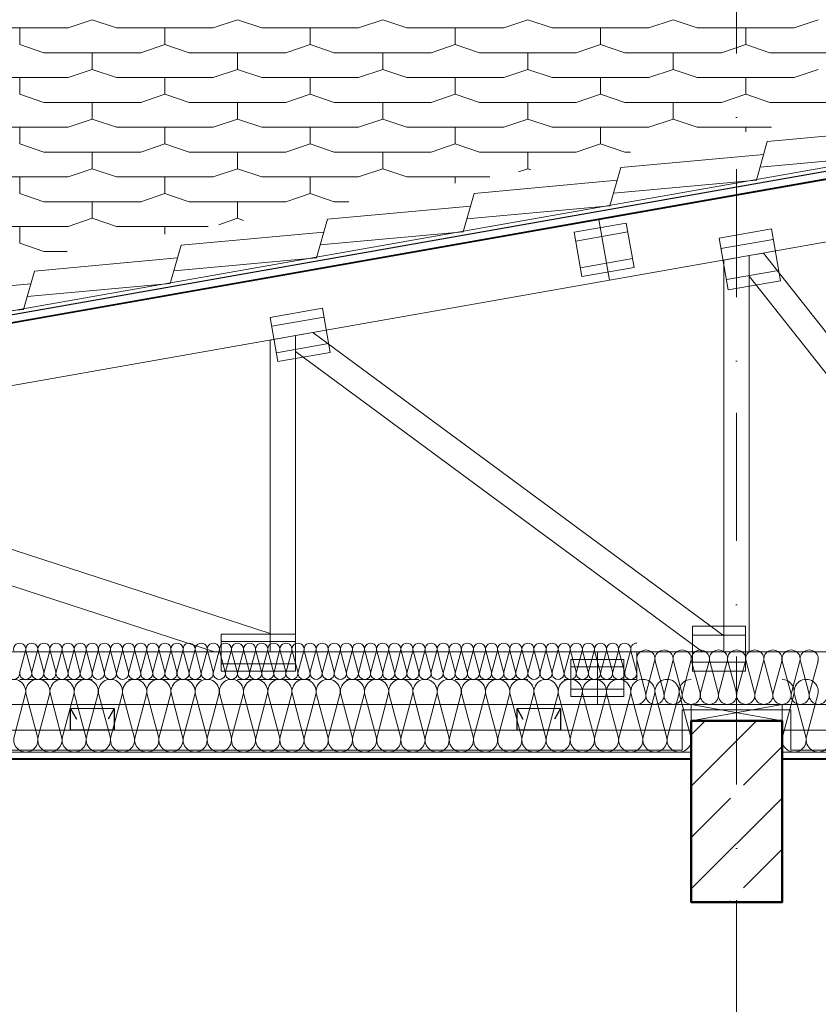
# Model space of a CAD drawing. Header units: centimetres. Extents: x -43488 to -10641, y 2063 to 22960.
# Tile 49 of 72: x -37047 to -36827, y 8616 to 8887. Entities that reach past the tile are written whole.
import ezdxf

# ---------------------------------------------------------------- set-up
doc = ezdxf.new("R2010")
doc.units = ezdxf.units.CM
doc.header["$MEASUREMENT"] = 0
doc.linetypes.add('Kreski i kropki', pattern=[67.027776, 35.277777, -17.638888, 0, -14.111111])
doc.linetypes.add('Przerywana drobna', pattern=[30, 20, -10])
for name, color, linetype, lineweight, true_color in [('!kratownica_Nr_pióra__6', 7, 'Continuous', 18, 0x3fa3ff), ('!osie_Nr_pióra__6', 7, 'Continuous', 18, 0x3fa3ff), ('@Dachy_Nr_pióra__8', 7, 'Continuous', 13, 0x42bda7), ('Dachy_Nr_pióra__6', 7, 'Continuous', 18, 0x3fa3ff), ('Meble i wyposażenie_Nr_pióra__94', 7, 'Continuous', 18, 0x9f9f9f), ('Słupy_Nr_pióra__7', 7, 'Continuous', 15, 0x9f9fff), ('Ściany zewnętrzne_Nr_pióra__2', 7, 'Continuous', 40, 0x61c100), ('Ściany zewnętrzne_Nr_pióra__4', 7, 'Continuous', 25, 0x31fd59), ('Ściany zewnętrzne_Nr_pióra__5', 7, 'Continuous', 20, 0xfc3c2c), ('Ściany zewnętrzne_Nr_pióra__6', 7, 'Continuous', 18, 0x3fa3ff)]:
    doc.layers.add(name, color=color, linetype=linetype, lineweight=lineweight, true_color=true_color)
doc.layers.add('Słupy_Nr_pióra__1', color=8, linetype='Continuous', lineweight=50)
doc.layers.add('Ściany zewnętrzne_Nr_pióra__10', color=1, linetype='Continuous', lineweight=0)
doc.linetypes.add('izolacja 1_50', pattern='A,0,[1,Janisz._Ochraniew_DACH i KLIMA_V21.Shx,S=0.31746,R=0,X=0,Y=0],-40,0', length=40)

msp = doc.modelspace()

# ---------------------------------------------------------------- hatches: boundary and pattern name
at = {"layer": 'Słupy_Nr_pióra__7', "linetype": 'Continuous', "lineweight": 15, "true_color": 0x9f9fff}
h = msp.add_hatch(dxfattribs=at)
h.set_pattern_fill('A_beton_zbrojony', color=161, style=0, pattern_type=2)
h.set_pattern_definition([(45, (0, 0), (-14.142136, 14.142136), []), (45, (-7.071, 7.071), (-14.142136, 14.142136), [15, -5])])
h.paths.add_polyline_path([(-36861.71, 8693.98), (-36836.71, 8693.98), (-36836.71, 8643.98), (-36861.71, 8643.98)])

# ---------------------------------------------------------------- linework, layer by layer
at = {"layer": '!kratownica_Nr_pióra__6', "color": 161, "linetype": 'Continuous', "lineweight": 18, "true_color": 0x3fa3ff}
for p, q in [((-36879.6, 8831.06), (-36893.98, 8828.52)), ((-36893.98, 8828.52), (-36891.82, 8816.31)), ((-36879.17, 8828.61), (-36893.55, 8826.08)), ((-36877.45, 8818.85), (-36879.6, 8831.06)), ((-36839.64, 8829.44), (-36854.02, 8826.9)), ((-36837.13, 8815.16), (-36839.64, 8829.44)), ((-36854.02, 8826.9), (-36851.5, 8812.63)), ((-36839.14, 8826.58), (-36853.52, 8824.05)), ((-36892.25, 8818.75), (-36877.88, 8821.29)), ((-36891.82, 8816.31), (-36877.45, 8818.85)), ((-36852.01, 8815.48), (-36837.63, 8818.02)), ((-36851.5, 8812.63), (-36837.13, 8815.16)), ((-36963.33, 8807.63), (-36977.71, 8805.09)), ((-36961.18, 8795.42), (-36963.33, 8807.63)), ((-36977.71, 8805.09), (-36975.56, 8792.89)), ((-36962.9, 8805.19), (-36977.28, 8802.65)), ((-36975.99, 8795.33), (-36961.61, 8797.86)), ((-36975.56, 8792.89), (-36961.18, 8795.42)), ((-36846.77, 8720.05), (-36861.37, 8720.05)), ((-36861.37, 8720.05), (-36861.37, 8707.65)), ((-36846.77, 8707.65), (-36846.77, 8720.05)), ((-36970.71, 8717.85), (-36991.21, 8717.85)), ((-36991.21, 8717.85), (-36991.21, 8707.65)), ((-36970.71, 8707.65), (-36970.71, 8717.85)), ((-36846.77, 8717.57), (-36861.37, 8717.57)), ((-36970.71, 8715.81), (-36991.21, 8715.81)), ((-36991.21, 8709.69), (-36970.71, 8709.69)), ((-36880.25, 8710.83), (-36894.85, 8710.83)), ((-36894.85, 8710.83), (-36894.85, 8700.63)), ((-36880.25, 8700.63), (-36880.25, 8710.83)), ((-36861.37, 8710.13), (-36846.77, 8710.13)), ((-36991.21, 8707.65), (-36970.71, 8707.65)), ((-36880.25, 8708.79), (-36894.85, 8708.79)), ((-36861.37, 8707.65), (-36846.77, 8707.65)), ((-36894.85, 8702.67), (-36880.25, 8702.67)), ((-36894.85, 8700.63), (-36880.25, 8700.63)), ((-36861.71, 8689.48), (-36861.71, 8698.48)), ((-36861.71, 8698.48), (-36836.71, 8698.48)), ((-36836.71, 8693.98), (-36861.71, 8698.48)), ((-36861.71, 8693.98), (-36836.71, 8698.48)), ((-36836.71, 8698.48), (-36836.71, 8689.48)), ((-36861.71, 8693.98), (-36836.71, 8693.98))]:
    msp.add_line(p, q, dxfattribs=at)
for points in [[(-36887.19, 8832.06), (-36885.71, 8823.69), (-36884.24, 8815.31), (-36669.21, 8853.23), (-36669.21, 8861.86), (-36669.21, 8870.49)], [(-37562.53, 8712.98), (-37513.58, 8712.98), (-37464.63, 8712.98), (-36884.24, 8815.31), (-36885.71, 8823.69), (-36887.19, 8832.06)], [(-36845.71, 8822.11), (-36849.21, 8821.49), (-36852.71, 8820.87), (-36852.71, 8712.98), (-36849.21, 8712.98), (-36845.71, 8712.98)], [(-36841.79, 8822.8), (-36845.71, 8822.11), (-36845.71, 8816.46), (-36763.89, 8712.98), (-36759.43, 8712.98), (-36757.48, 8716.16)], [(-36970.71, 8800.07), (-36974.21, 8799.45), (-36977.71, 8798.83), (-36977.71, 8712.98), (-36974.21, 8712.98), (-36970.71, 8712.98)], [(-36965.95, 8800.91), (-36970.71, 8800.07), (-36970.71, 8795.72), (-36858.6, 8712.98), (-36852.71, 8712.98), (-36852.71, 8717.33)], [(-37138.85, 8770.42), (-37148.81, 8768.66), (-37148.81, 8763.67), (-36993.06, 8712.98), (-36977.71, 8712.98), (-36977.71, 8717.98)], [(-36887.55, 8698.48), (-36887.55, 8705.73), (-36887.55, 8712.98), (-37562.53, 8712.98), (-37576.71, 8710.48), (-37576.71, 8698.48)], [(-35761.71, 8698.48), (-35761.71, 8710.48), (-35775.89, 8712.98), (-36887.55, 8712.98), (-36887.55, 8705.73), (-36887.55, 8698.48)]]:
    msp.add_lwpolyline(points, close=True, dxfattribs=at)
at = {"layer": '!osie_Nr_pióra__6', "color": 161, "linetype": 'Kreski i kropki', "lineweight": 18, "true_color": 0x3fa3ff}
msp.add_line((-36849.21, 9047.3), (-36849.21, 8191.44), dxfattribs=at)
at = {"layer": '@Dachy_Nr_pióra__8', "color": 135, "linetype": 'Continuous', "lineweight": 13, "true_color": 0x42bda7}
msp.add_line((-36787.94, 8849.73), (-37577.23, 8710.39), dxfattribs=at)
at = {"layer": 'Dachy_Nr_pióra__6', "color": 161, "linetype": 'Continuous', "lineweight": 18, "true_color": 0x3fa3ff}
for p, q in [((-37033.38, 8884.81), (-37026.71, 8887.09)), ((-37026.71, 8887.09), (-37020.04, 8884.81)), ((-36993.38, 8884.81), (-36986.71, 8887.09)), ((-36986.71, 8887.09), (-36980.04, 8884.81)), ((-36953.38, 8884.81), (-36946.71, 8887.09)), ((-36946.71, 8887.09), (-36940.04, 8884.81)), ((-36913.38, 8884.81), (-36906.71, 8887.09)), ((-36906.71, 8887.09), (-36900.04, 8884.81)), ((-36873.38, 8884.81), (-36866.71, 8887.09)), ((-36866.71, 8887.09), (-36860.04, 8884.81)), ((-36833.38, 8884.81), (-36826.71, 8887.09)), ((-37060.04, 8884.81), (-37033.38, 8884.81)), ((-37046.71, 8880.25), (-37046.71, 8884.81)), ((-37020.04, 8884.81), (-36993.38, 8884.81)), ((-37006.71, 8880.25), (-37006.71, 8884.81)), ((-36980.04, 8884.81), (-36953.38, 8884.81)), ((-36966.71, 8880.25), (-36966.71, 8884.81)), ((-36940.04, 8884.81), (-36913.38, 8884.81)), ((-36926.71, 8880.25), (-36926.71, 8884.81)), ((-36900.04, 8884.81), (-36873.38, 8884.81)), ((-36886.71, 8880.25), (-36886.71, 8884.81)), ((-36860.04, 8884.81), (-36833.38, 8884.81)), ((-36846.71, 8880.25), (-36846.71, 8884.81)), ((-37046.71, 8880.25), (-37040.04, 8877.97)), ((-37013.38, 8877.97), (-37006.71, 8880.25)), ((-37006.71, 8880.25), (-37000.04, 8877.97)), ((-36973.38, 8877.97), (-36966.71, 8880.25)), ((-36966.71, 8880.25), (-36960.04, 8877.97)), ((-36933.38, 8877.97), (-36926.71, 8880.25)), ((-36926.71, 8880.25), (-36920.04, 8877.97)), ((-36893.38, 8877.97), (-36886.71, 8880.25)), ((-36886.71, 8880.25), (-36880.04, 8877.97)), ((-36853.38, 8877.97), (-36846.71, 8880.25)), ((-36846.71, 8880.25), (-36840.04, 8877.97)), ((-37040.04, 8877.97), (-37013.38, 8877.97)), ((-37026.71, 8873.41), (-37026.71, 8877.97)), ((-37000.04, 8877.97), (-36973.38, 8877.97)), ((-36986.71, 8873.41), (-36986.71, 8877.97)), ((-36960.04, 8877.97), (-36933.38, 8877.97)), ((-36946.71, 8873.41), (-36946.71, 8877.97)), ((-36920.04, 8877.97), (-36893.38, 8877.97)), ((-36906.71, 8873.41), (-36906.71, 8877.97)), ((-36880.04, 8877.97), (-36853.38, 8877.97)), ((-36866.71, 8873.41), (-36866.71, 8877.97)), ((-36840.04, 8877.97), (-36813.38, 8877.97)), ((-37033.38, 8871.13), (-37026.71, 8873.41)), ((-37026.71, 8873.41), (-37020.04, 8871.13)), ((-36993.38, 8871.13), (-36986.71, 8873.41)), ((-36986.71, 8873.41), (-36980.04, 8871.13)), ((-36953.38, 8871.13), (-36946.71, 8873.41)), ((-36946.71, 8873.41), (-36940.04, 8871.13)), ((-36913.38, 8871.13), (-36906.71, 8873.41)), ((-36906.71, 8873.41), (-36900.04, 8871.13)), ((-36873.38, 8871.13), (-36866.71, 8873.41)), ((-36866.71, 8873.41), (-36860.04, 8871.13)), ((-36833.38, 8871.13), (-36826.71, 8873.41)), ((-37060.04, 8871.13), (-37033.38, 8871.13)), ((-37046.71, 8866.57), (-37046.71, 8871.13)), ((-37020.04, 8871.13), (-36993.38, 8871.13)), ((-37006.71, 8866.57), (-37006.71, 8871.13)), ((-36980.04, 8871.13), (-36953.38, 8871.13)), ((-36966.71, 8866.57), (-36966.71, 8871.13)), ((-36940.04, 8871.13), (-36913.38, 8871.13)), ((-36926.71, 8866.57), (-36926.71, 8871.13)), ((-36900.04, 8871.13), (-36873.38, 8871.13)), ((-36886.71, 8866.57), (-36886.71, 8871.13)), ((-36860.04, 8871.13), (-36833.38, 8871.13)), ((-36846.71, 8866.57), (-36846.71, 8871.13)), ((-37046.71, 8866.57), (-37040.04, 8864.29)), ((-37013.38, 8864.29), (-37006.71, 8866.57)), ((-37006.71, 8866.57), (-37000.04, 8864.29)), ((-36973.38, 8864.29), (-36966.71, 8866.57)), ((-36966.71, 8866.57), (-36960.04, 8864.29)), ((-36933.38, 8864.29), (-36926.71, 8866.57)), ((-36926.71, 8866.57), (-36920.04, 8864.29)), ((-36893.38, 8864.29), (-36886.71, 8866.57)), ((-36886.71, 8866.57), (-36880.04, 8864.29)), ((-36853.38, 8864.29), (-36846.71, 8866.57)), ((-36846.71, 8866.57), (-36840.04, 8864.29)), ((-37040.04, 8864.29), (-37013.38, 8864.29)), ((-37026.71, 8859.73), (-37026.71, 8864.29)), ((-37000.04, 8864.29), (-36973.38, 8864.29)), ((-36986.71, 8859.73), (-36986.71, 8864.29)), ((-36960.04, 8864.29), (-36933.38, 8864.29)), ((-36946.71, 8859.73), (-36946.71, 8864.29)), ((-36920.04, 8864.29), (-36893.38, 8864.29)), ((-36906.71, 8859.73), (-36906.71, 8864.29)), ((-36880.04, 8864.29), (-36853.38, 8864.29)), ((-36866.71, 8859.73), (-36866.71, 8864.29)), ((-36840.04, 8864.29), (-36813.38, 8864.29)), ((-37033.38, 8857.45), (-37026.71, 8859.73)), ((-37026.71, 8859.73), (-37020.04, 8857.45)), ((-36993.38, 8857.45), (-36986.71, 8859.73)), ((-36986.71, 8859.73), (-36980.04, 8857.45)), ((-36953.38, 8857.45), (-36946.71, 8859.73)), ((-36946.71, 8859.73), (-36940.04, 8857.45)), ((-36913.38, 8857.45), (-36906.71, 8859.73)), ((-36906.71, 8859.73), (-36900.04, 8857.45)), ((-36873.38, 8857.45), (-36866.71, 8859.73)), ((-36866.71, 8859.73), (-36860.04, 8857.45)), ((-36826.73, 8859.72), (-36826.71, 8859.73)), ((-37060.04, 8857.45), (-37033.38, 8857.45)), ((-37046.71, 8852.89), (-37046.71, 8857.45)), ((-37020.04, 8857.45), (-36993.38, 8857.45)), ((-37006.71, 8852.89), (-37006.71, 8857.45)), ((-36980.04, 8857.45), (-36953.38, 8857.45)), ((-36966.71, 8852.89), (-36966.71, 8857.45)), ((-36940.04, 8857.45), (-36913.38, 8857.45)), ((-36926.71, 8852.89), (-36926.71, 8857.45)), ((-36900.04, 8857.45), (-36873.38, 8857.45)), ((-36886.71, 8852.89), (-36886.71, 8857.45)), ((-36860.04, 8857.45), (-36839.62, 8857.45)), ((-36846.71, 8856.2), (-36846.71, 8857.45)), ((-37046.71, 8852.89), (-37040.04, 8850.61)), ((-37040.04, 8850.61), (-37013.38, 8850.61)), ((-37026.71, 8846.05), (-37026.71, 8850.61)), ((-37013.38, 8850.61), (-37006.71, 8852.89)), ((-37006.71, 8852.89), (-37000.04, 8850.61)), ((-37000.04, 8850.61), (-36973.38, 8850.61)), ((-36986.71, 8846.05), (-36986.71, 8850.61)), ((-36973.38, 8850.61), (-36966.71, 8852.89)), ((-36966.71, 8852.89), (-36960.04, 8850.61)), ((-36960.04, 8850.61), (-36933.38, 8850.61)), ((-36946.71, 8846.05), (-36946.71, 8850.61)), ((-36933.38, 8850.61), (-36926.71, 8852.89)), ((-36926.71, 8852.89), (-36920.04, 8850.61)), ((-36920.04, 8850.61), (-36893.38, 8850.61)), ((-36906.71, 8846.05), (-36906.71, 8850.61)), ((-36893.38, 8850.61), (-36886.71, 8852.89)), ((-36886.71, 8852.89), (-36880.04, 8850.61)), ((-36880.04, 8850.61), (-36878.42, 8850.61)), ((-37033.38, 8843.77), (-37026.71, 8846.05)), ((-37026.71, 8846.05), (-37020.04, 8843.77)), ((-36993.38, 8843.77), (-36986.71, 8846.05)), ((-36986.71, 8846.05), (-36980.04, 8843.77)), ((-36953.38, 8843.77), (-36946.71, 8846.05)), ((-36946.71, 8846.05), (-36940.04, 8843.77)), ((-36909.29, 8845.16), (-36906.71, 8846.05)), ((-36906.71, 8846.05), (-36905.88, 8845.76)), ((-37060.04, 8843.77), (-37033.38, 8843.77)), ((-37046.71, 8839.21), (-37046.71, 8843.77)), ((-37020.04, 8843.77), (-36993.38, 8843.77)), ((-37006.71, 8839.21), (-37006.71, 8843.77)), ((-36980.04, 8843.77), (-36953.38, 8843.77)), ((-36966.71, 8839.21), (-36966.71, 8843.77)), ((-36940.04, 8843.77), (-36917.21, 8843.77)), ((-36926.71, 8842.09), (-36926.71, 8843.77)), ((-37046.71, 8839.21), (-37040.04, 8836.93)), ((-37040.04, 8836.93), (-37013.38, 8836.93)), ((-37026.71, 8832.37), (-37026.71, 8836.93)), ((-37013.38, 8836.93), (-37006.71, 8839.21)), ((-37006.71, 8839.21), (-37000.04, 8836.93)), ((-37000.04, 8836.93), (-36973.38, 8836.93)), ((-36986.71, 8832.37), (-36986.71, 8836.93)), ((-36973.38, 8836.93), (-36966.71, 8839.21)), ((-36966.71, 8839.21), (-36960.04, 8836.93)), ((-36960.04, 8836.93), (-36956.01, 8836.93)), ((-37033.38, 8830.09), (-37026.71, 8832.37)), ((-37026.71, 8832.37), (-37020.04, 8830.09)), ((-36991.86, 8830.6), (-36986.71, 8832.37)), ((-36986.71, 8832.37), (-36985.06, 8831.8)), ((-37060.04, 8830.09), (-37033.38, 8830.09)), ((-37046.71, 8825.53), (-37046.71, 8830.09)), ((-37020.04, 8830.09), (-36994.8, 8830.09)), ((-37006.71, 8827.99), (-37006.71, 8830.09)), ((-37046.71, 8825.53), (-37040.04, 8823.25)), ((-37040.04, 8823.25), (-37033.59, 8823.25))]:
    msp.add_line(p, q, dxfattribs=at)
at = {"layer": 'Meble i wyposażenie_Nr_pióra__94', "color": 253, "linetype": 'Continuous', "lineweight": 18, "true_color": 0x9f9f9f}
for p, q in [((-37045.1, 8713.26), (-37046.65, 8707.46)), ((-37044.99, 8713.26), (-37043.43, 8707.46)), ((-37041.77, 8713.26), (-37043.32, 8707.46)), ((-37041.65, 8713.26), (-37040.1, 8707.46)), ((-37038.43, 8713.26), (-37039.99, 8707.46)), ((-37038.32, 8713.26), (-37036.77, 8707.46)), ((-37035.1, 8713.26), (-37036.65, 8707.46)), ((-37034.99, 8713.26), (-37033.43, 8707.46)), ((-37031.77, 8713.26), (-37033.32, 8707.46)), ((-37031.65, 8713.26), (-37030.1, 8707.46)), ((-37028.43, 8713.26), (-37029.99, 8707.46)), ((-37028.32, 8713.26), (-37026.77, 8707.46)), ((-37025.1, 8713.26), (-37026.65, 8707.46)), ((-37024.99, 8713.26), (-37023.43, 8707.46)), ((-37021.77, 8713.26), (-37023.32, 8707.46)), ((-37021.65, 8713.26), (-37020.1, 8707.46)), ((-37018.43, 8713.26), (-37019.99, 8707.46)), ((-37018.32, 8713.26), (-37016.77, 8707.46)), ((-37015.1, 8713.26), (-37016.65, 8707.46)), ((-37014.99, 8713.26), (-37013.43, 8707.46)), ((-37011.77, 8713.26), (-37013.32, 8707.46)), ((-37011.65, 8713.26), (-37010.1, 8707.46)), ((-37008.43, 8713.26), (-37009.99, 8707.46)), ((-37008.32, 8713.26), (-37006.77, 8707.46)), ((-37005.1, 8713.26), (-37006.65, 8707.46)), ((-37004.99, 8713.26), (-37003.43, 8707.46)), ((-37001.77, 8713.26), (-37003.32, 8707.46)), ((-37001.65, 8713.26), (-37000.1, 8707.46)), ((-36998.43, 8713.26), (-36999.99, 8707.46)), ((-36998.32, 8713.26), (-36996.77, 8707.46)), ((-36995.1, 8713.26), (-36996.65, 8707.46)), ((-36994.99, 8713.26), (-36993.43, 8707.46)), ((-36991.77, 8713.26), (-36993.32, 8707.46)), ((-36991.65, 8713.26), (-36990.1, 8707.46)), ((-36988.43, 8713.26), (-36989.99, 8707.46)), ((-36988.32, 8713.26), (-36986.77, 8707.46)), ((-36985.1, 8713.26), (-36986.65, 8707.46)), ((-36984.99, 8713.26), (-36983.43, 8707.46)), ((-36981.77, 8713.26), (-36983.32, 8707.46)), ((-36981.65, 8713.26), (-36980.1, 8707.46)), ((-36978.43, 8713.26), (-36979.99, 8707.46)), ((-36978.32, 8713.26), (-36976.77, 8707.46)), ((-36975.1, 8713.26), (-36976.65, 8707.46)), ((-36974.99, 8713.26), (-36973.43, 8707.46)), ((-36971.77, 8713.26), (-36973.32, 8707.46)), ((-36971.65, 8713.26), (-36970.1, 8707.46)), ((-36968.43, 8713.26), (-36969.99, 8707.46)), ((-36968.32, 8713.26), (-36966.77, 8707.46)), ((-36965.1, 8713.26), (-36966.65, 8707.46)), ((-36964.99, 8713.26), (-36963.43, 8707.46)), ((-36961.77, 8713.26), (-36963.32, 8707.46)), ((-36961.65, 8713.26), (-36960.1, 8707.46)), ((-36958.43, 8713.26), (-36959.99, 8707.46)), ((-36958.32, 8713.26), (-36956.77, 8707.46)), ((-36955.1, 8713.26), (-36956.65, 8707.46)), ((-36954.99, 8713.26), (-36953.43, 8707.46)), ((-36951.77, 8713.26), (-36953.32, 8707.46)), ((-36951.65, 8713.26), (-36950.1, 8707.46)), ((-36948.43, 8713.26), (-36949.99, 8707.46)), ((-36948.32, 8713.26), (-36946.77, 8707.46)), ((-36945.1, 8713.26), (-36946.65, 8707.46)), ((-36944.99, 8713.26), (-36943.43, 8707.46)), ((-36941.77, 8713.26), (-36943.32, 8707.46)), ((-36941.65, 8713.26), (-36940.1, 8707.46)), ((-36938.43, 8713.26), (-36939.99, 8707.46)), ((-36938.32, 8713.26), (-36936.77, 8707.46)), ((-36935.1, 8713.26), (-36936.65, 8707.46)), ((-36934.99, 8713.26), (-36933.43, 8707.46)), ((-36931.77, 8713.26), (-36933.32, 8707.46)), ((-36931.65, 8713.26), (-36930.1, 8707.46)), ((-36928.43, 8713.26), (-36929.99, 8707.46)), ((-36928.32, 8713.26), (-36926.77, 8707.46)), ((-36925.1, 8713.26), (-36926.65, 8707.46)), ((-36924.99, 8713.26), (-36923.43, 8707.46)), ((-36921.77, 8713.26), (-36923.32, 8707.46)), ((-36921.65, 8713.26), (-36920.1, 8707.46)), ((-36918.43, 8713.26), (-36919.99, 8707.46)), ((-36918.32, 8713.26), (-36916.77, 8707.46)), ((-36915.1, 8713.26), (-36916.65, 8707.46)), ((-36914.99, 8713.26), (-36913.43, 8707.46)), ((-36911.77, 8713.26), (-36913.32, 8707.46)), ((-36911.65, 8713.26), (-36910.1, 8707.46)), ((-36908.43, 8713.26), (-36909.99, 8707.46)), ((-36908.32, 8713.26), (-36906.77, 8707.46)), ((-36905.1, 8713.26), (-36906.65, 8707.46)), ((-36904.99, 8713.26), (-36903.43, 8707.46)), ((-36901.77, 8713.26), (-36903.32, 8707.46)), ((-36901.65, 8713.26), (-36900.1, 8707.46)), ((-36898.43, 8713.26), (-36899.99, 8707.46)), ((-36898.32, 8713.26), (-36896.77, 8707.46)), ((-36895.1, 8713.26), (-36896.65, 8707.46)), ((-36894.99, 8713.26), (-36893.43, 8707.46)), ((-36891.77, 8713.26), (-36893.32, 8707.46)), ((-36891.65, 8713.26), (-36890.1, 8707.46)), ((-36888.43, 8713.26), (-36889.99, 8707.46)), ((-36888.32, 8713.26), (-36886.77, 8707.46)), ((-36885.1, 8713.26), (-36886.65, 8707.46)), ((-36884.99, 8713.26), (-36883.43, 8707.46)), ((-36881.77, 8713.26), (-36883.32, 8707.46)), ((-36881.65, 8713.26), (-36880.1, 8707.46)), ((-36878.43, 8713.26), (-36879.99, 8707.46)), ((-36878.32, 8713.26), (-36876.77, 8707.46)), ((-36874.29, 8701.63), (-36876.62, 8710.34)), ((-36874.12, 8701.63), (-36871.79, 8710.34)), ((-36869.29, 8701.63), (-36871.62, 8710.34)), ((-36869.12, 8701.63), (-36866.79, 8710.34)), ((-36864.29, 8701.63), (-36866.62, 8710.34)), ((-36864.12, 8701.63), (-36861.79, 8710.34)), ((-36859.29, 8701.63), (-36861.62, 8710.34)), ((-36859.12, 8701.63), (-36856.79, 8710.34)), ((-36854.29, 8701.63), (-36856.62, 8710.34)), ((-36854.12, 8701.63), (-36851.79, 8710.34)), ((-36849.29, 8701.63), (-36851.62, 8710.34)), ((-36849.12, 8701.63), (-36846.79, 8710.34)), ((-36844.29, 8701.63), (-36846.62, 8710.34)), ((-36844.12, 8701.63), (-36841.79, 8710.34)), ((-36839.29, 8701.63), (-36841.62, 8710.34)), ((-36839.12, 8701.63), (-36836.79, 8710.34)), ((-36834.29, 8701.63), (-36836.62, 8710.34)), ((-36834.12, 8701.63), (-36831.79, 8710.34)), ((-36829.29, 8701.63), (-36831.62, 8710.34)), ((-36829.12, 8701.63), (-36826.79, 8710.34)), ((-37045.16, 8701.16), (-37048.26, 8689.55)), ((-37044.93, 8701.16), (-37041.82, 8689.55)), ((-37038.49, 8701.16), (-37041.6, 8689.55)), ((-37038.26, 8701.16), (-37035.16, 8689.55)), ((-37031.82, 8701.16), (-37034.93, 8689.55)), ((-37031.6, 8701.16), (-37028.49, 8689.55)), ((-37025.16, 8701.16), (-37028.26, 8689.55)), ((-37024.93, 8701.16), (-37021.82, 8689.55)), ((-37018.49, 8701.16), (-37021.6, 8689.55)), ((-37018.26, 8701.16), (-37015.16, 8689.55)), ((-37011.82, 8701.16), (-37014.93, 8689.55)), ((-37011.6, 8701.16), (-37008.49, 8689.55)), ((-37005.16, 8701.16), (-37008.26, 8689.55)), ((-37004.93, 8701.16), (-37001.82, 8689.55)), ((-36998.49, 8701.16), (-37001.6, 8689.55)), ((-36998.26, 8701.16), (-36995.16, 8689.55)), ((-36991.82, 8701.16), (-36994.93, 8689.55)), ((-36991.6, 8701.16), (-36988.49, 8689.55)), ((-36985.16, 8701.16), (-36988.26, 8689.55)), ((-36984.93, 8701.16), (-36981.82, 8689.55)), ((-36978.49, 8701.16), (-36981.6, 8689.55)), ((-36978.26, 8701.16), (-36975.16, 8689.55)), ((-36971.82, 8701.16), (-36974.93, 8689.55)), ((-36971.6, 8701.16), (-36968.49, 8689.55)), ((-36965.16, 8701.16), (-36968.26, 8689.55)), ((-36964.93, 8701.16), (-36961.82, 8689.55)), ((-36958.49, 8701.16), (-36961.6, 8689.55)), ((-36958.26, 8701.16), (-36955.16, 8689.55)), ((-36951.82, 8701.16), (-36954.93, 8689.55)), ((-36951.6, 8701.16), (-36948.49, 8689.55)), ((-36945.16, 8701.16), (-36948.26, 8689.55)), ((-36944.93, 8701.16), (-36941.82, 8689.55)), ((-36938.49, 8701.16), (-36941.6, 8689.55)), ((-36938.26, 8701.16), (-36935.16, 8689.55)), ((-36931.82, 8701.16), (-36934.93, 8689.55)), ((-36931.6, 8701.16), (-36928.49, 8689.55)), ((-36925.16, 8701.16), (-36928.26, 8689.55)), ((-36924.93, 8701.16), (-36921.82, 8689.55)), ((-36918.49, 8701.16), (-36921.6, 8689.55)), ((-36918.26, 8701.16), (-36915.16, 8689.55)), ((-36911.82, 8701.16), (-36914.93, 8689.55)), ((-36911.6, 8701.16), (-36908.49, 8689.55)), ((-36905.16, 8701.16), (-36908.26, 8689.55)), ((-36904.93, 8701.16), (-36901.82, 8689.55)), ((-36898.49, 8701.16), (-36901.6, 8689.55)), ((-36898.26, 8701.16), (-36895.16, 8689.55)), ((-36891.82, 8701.16), (-36894.93, 8689.55)), ((-36891.6, 8701.16), (-36888.49, 8689.55)), ((-36885.16, 8701.16), (-36888.26, 8689.55)), ((-36884.93, 8701.16), (-36881.82, 8689.55)), ((-36878.49, 8701.16), (-36881.6, 8689.55)), ((-36878.26, 8701.16), (-36875.16, 8689.55)), ((-36871.82, 8701.16), (-36874.93, 8689.55)), ((-36871.6, 8701.16), (-36868.49, 8689.55)), ((-36865.16, 8701.16), (-36868.26, 8689.55)), ((-36864.93, 8701.16), (-36861.82, 8689.55)), ((-36833.49, 8701.16), (-36836.6, 8689.55)), ((-36833.26, 8701.16), (-36830.15, 8689.55)), ((-36826.82, 8701.16), (-36829.93, 8689.55))]:
    msp.add_line(p, q, dxfattribs=at)
for centre, radius, start, end in [((-37046.71, 8713.69), 1.67, 345.0191, 194.9809), ((-37043.38, 8713.69), 1.67, 345.0191, 194.9809), ((-37040.04, 8713.69), 1.67, 345.0191, 194.9809), ((-37036.71, 8713.69), 1.67, 345.0191, 194.9809), ((-37033.38, 8713.69), 1.67, 345.0191, 194.9809), ((-37030.04, 8713.69), 1.67, 345.0191, 194.9809), ((-37026.71, 8713.69), 1.67, 345.0191, 194.9809), ((-37023.38, 8713.69), 1.67, 345.0191, 194.9809), ((-37020.04, 8713.69), 1.67, 345.0191, 194.9809), ((-37016.71, 8713.69), 1.67, 345.0191, 194.9809), ((-37013.38, 8713.69), 1.67, 345.0191, 194.9809), ((-37010.04, 8713.69), 1.67, 345.0191, 194.9809), ((-37006.71, 8713.69), 1.67, 345.0191, 194.9809), ((-37003.38, 8713.69), 1.67, 345.0191, 194.9809), ((-37000.04, 8713.69), 1.67, 345.0191, 194.9809), ((-36996.71, 8713.69), 1.67, 345.0191, 194.9809), ((-36993.38, 8713.69), 1.67, 345.0191, 194.9809), ((-36990.04, 8713.69), 1.67, 345.0191, 194.9809), ((-36986.71, 8713.69), 1.67, 345.0191, 194.9809), ((-36983.38, 8713.69), 1.67, 345.0191, 194.9809), ((-36980.04, 8713.69), 1.67, 345.0191, 194.9809), ((-36976.71, 8713.69), 1.67, 345.0191, 194.9809), ((-36973.38, 8713.69), 1.67, 345.0191, 194.9809), ((-36970.04, 8713.69), 1.67, 345.0191, 194.9809), ((-36966.71, 8713.69), 1.67, 345.0191, 194.9809), ((-36963.38, 8713.69), 1.67, 345.0191, 194.9809), ((-36960.04, 8713.69), 1.67, 345.0191, 194.9809), ((-36956.71, 8713.69), 1.67, 345.0191, 194.9809), ((-36953.38, 8713.69), 1.67, 345.0191, 194.9809), ((-36950.04, 8713.69), 1.67, 345.0191, 194.9809), ((-36946.71, 8713.69), 1.67, 345.0191, 194.9809), ((-36943.38, 8713.69), 1.67, 345.0191, 194.9809), ((-36940.04, 8713.69), 1.67, 345.0191, 194.9809), ((-36936.71, 8713.69), 1.67, 345.0191, 194.9809), ((-36933.38, 8713.69), 1.67, 345.0191, 194.9809), ((-36930.04, 8713.69), 1.67, 345.0191, 194.9809), ((-36926.71, 8713.69), 1.67, 345.0191, 194.9809), ((-36923.38, 8713.69), 1.67, 345.0191, 194.9809), ((-36920.04, 8713.69), 1.67, 345.0191, 194.9809), ((-36916.71, 8713.69), 1.67, 345.0191, 194.9809), ((-36913.38, 8713.69), 1.67, 345.0191, 194.9809), ((-36910.04, 8713.69), 1.67, 345.0191, 194.9809), ((-36906.71, 8713.69), 1.67, 345.0191, 194.9809), ((-36903.38, 8713.69), 1.67, 345.0191, 194.9809), ((-36900.04, 8713.69), 1.67, 345.0191, 194.9809), ((-36896.71, 8713.69), 1.67, 345.0191, 194.9809), ((-36893.38, 8713.69), 1.67, 345.0191, 194.9809), ((-36890.04, 8713.69), 1.67, 345.0191, 194.9809), ((-36886.71, 8713.69), 1.67, 345.0191, 194.9809), ((-36883.38, 8713.69), 1.67, 345.0191, 194.9809), ((-36880.04, 8713.69), 1.67, 345.0191, 194.9809), ((-36876.71, 8713.69), 1.67, 90.0026, 194.9809), ((-36874.21, 8710.98), 2.5, 345.0191, 194.9809), ((-36869.21, 8710.98), 2.5, 345.0191, 194.9809), ((-36864.21, 8710.98), 2.5, 345.0191, 194.9809), ((-36859.21, 8710.98), 2.5, 345.0191, 194.9809), ((-36854.21, 8710.98), 2.5, 345.0191, 194.9809), ((-36849.21, 8710.98), 2.5, 345.0191, 194.9809), ((-36844.21, 8710.98), 2.5, 345.0191, 194.9809), ((-36839.21, 8710.98), 2.5, 345.0191, 194.9809), ((-36834.21, 8710.98), 2.5, 345.0191, 194.9809), ((-36829.21, 8710.98), 2.5, 345.0191, 194.9809), ((-37048.38, 8707.03), 1.67, 165.0191, 14.9809), ((-37045.04, 8707.03), 1.67, 165.0191, 14.9809), ((-37041.71, 8707.03), 1.67, 165.0191, 14.9809), ((-37038.38, 8707.03), 1.67, 165.0191, 14.9809), ((-37035.04, 8707.03), 1.67, 165.0191, 14.9809), ((-37031.71, 8707.03), 1.67, 165.0191, 14.9809), ((-37028.38, 8707.03), 1.67, 165.0191, 14.9809), ((-37025.04, 8707.03), 1.67, 165.0191, 14.9809), ((-37021.71, 8707.03), 1.67, 165.0191, 14.9809), ((-37018.38, 8707.03), 1.67, 165.0191, 14.9809), ((-37015.04, 8707.03), 1.67, 165.0191, 14.9809), ((-37011.71, 8707.03), 1.67, 165.0191, 14.9809), ((-37008.38, 8707.03), 1.67, 165.0191, 14.9809), ((-37005.04, 8707.03), 1.67, 165.0191, 14.9809), ((-37001.71, 8707.03), 1.67, 165.0191, 14.9809), ((-36998.38, 8707.03), 1.67, 165.0191, 14.9809), ((-36995.04, 8707.03), 1.67, 165.0191, 14.9809), ((-36991.71, 8707.03), 1.67, 165.0191, 14.9809), ((-36988.38, 8707.03), 1.67, 165.0191, 14.9809), ((-36985.04, 8707.03), 1.67, 165.0191, 14.9809), ((-36981.71, 8707.03), 1.67, 165.0191, 14.9809), ((-36978.38, 8707.03), 1.67, 165.0191, 14.9809), ((-36975.04, 8707.03), 1.67, 165.0191, 14.9809), ((-36971.71, 8707.03), 1.67, 165.0191, 14.9809), ((-36968.38, 8707.03), 1.67, 165.0191, 14.9809), ((-36965.04, 8707.03), 1.67, 165.0191, 14.9809), ((-36961.71, 8707.03), 1.67, 165.0191, 14.9809), ((-36958.38, 8707.03), 1.67, 165.0191, 14.9809), ((-36955.04, 8707.03), 1.67, 165.0191, 14.9809), ((-36951.71, 8707.03), 1.67, 165.0191, 14.9809), ((-36948.38, 8707.03), 1.67, 165.0191, 14.9809), ((-36945.04, 8707.03), 1.67, 165.0191, 14.9809), ((-36941.71, 8707.03), 1.67, 165.0191, 14.9809), ((-36938.38, 8707.03), 1.67, 165.0191, 14.9809), ((-36935.04, 8707.03), 1.67, 165.0191, 14.9809), ((-36931.71, 8707.03), 1.67, 165.0191, 14.9809), ((-36928.38, 8707.03), 1.67, 165.0191, 14.9809), ((-36925.04, 8707.03), 1.67, 165.0191, 14.9809), ((-36921.71, 8707.03), 1.67, 165.0191, 14.9809), ((-36918.38, 8707.03), 1.67, 165.0191, 14.9809), ((-36915.04, 8707.03), 1.67, 165.0191, 14.9809), ((-36911.71, 8707.03), 1.67, 165.0191, 14.9809), ((-36908.38, 8707.03), 1.67, 165.0191, 14.9809), ((-36905.04, 8707.03), 1.67, 165.0191, 14.9809), ((-36901.71, 8707.03), 1.67, 165.0191, 14.9809), ((-36898.38, 8707.03), 1.67, 165.0191, 14.9809), ((-36895.04, 8707.03), 1.67, 165.0191, 14.9809), ((-36891.71, 8707.03), 1.67, 165.0191, 14.9809), ((-36888.38, 8707.03), 1.67, 165.0191, 14.9809), ((-36885.04, 8707.03), 1.67, 165.0191, 14.9809), ((-36881.71, 8707.03), 1.67, 165.0191, 14.9809), ((-36878.38, 8707.03), 1.67, 165.0191, 14.9809), ((-37048.38, 8702.03), 3.33, 345.0191, 194.9809), ((-37041.71, 8702.03), 3.33, 345.0191, 194.9809), ((-37035.04, 8702.03), 3.33, 345.0191, 194.9809), ((-37028.38, 8702.03), 3.33, 345.0191, 194.9809), ((-37021.71, 8702.03), 3.33, 345.0191, 194.9809), ((-37015.04, 8702.03), 3.33, 345.0191, 194.9809), ((-37008.38, 8702.03), 3.33, 345.0191, 194.9809), ((-37001.71, 8702.03), 3.33, 345.0191, 194.9809), ((-36995.04, 8702.03), 3.33, 345.0191, 194.9809), ((-36988.38, 8702.03), 3.33, 345.0191, 194.9809), ((-36981.71, 8702.03), 3.33, 345.0191, 194.9809), ((-36975.04, 8702.03), 3.33, 345.0191, 194.9809), ((-36968.38, 8702.03), 3.33, 345.0191, 194.9809), ((-36961.71, 8702.03), 3.33, 345.0191, 194.9809), ((-36955.04, 8702.03), 3.33, 345.0191, 194.9809), ((-36948.38, 8702.03), 3.33, 345.0191, 194.9809), ((-36941.71, 8702.03), 3.33, 345.0191, 194.9809), ((-36935.04, 8702.03), 3.33, 345.0191, 194.9809), ((-36928.38, 8702.03), 3.33, 345.0191, 194.9809), ((-36921.71, 8702.03), 3.33, 345.0191, 194.9809), ((-36915.04, 8702.03), 3.33, 345.0191, 194.9809), ((-36908.38, 8702.03), 3.33, 345.0191, 194.9809), ((-36901.71, 8702.03), 3.33, 345.0191, 194.9809), ((-36895.04, 8702.03), 3.33, 345.0191, 194.9809), ((-36888.38, 8702.03), 3.33, 345.0191, 194.9809), ((-36881.71, 8702.03), 3.33, 345.0191, 194.9809), ((-36875.04, 8702.03), 3.33, 345.0191, 194.9809), ((-36868.38, 8702.03), 3.33, 345.0191, 194.9809), ((-36861.71, 8702.03), 3.33, 90.0026, 194.9809), ((-36836.71, 8702.03), 3.33, 345.0191, 90.0041), ((-36830.04, 8702.03), 3.33, 345.0191, 194.9809), ((-36876.71, 8700.98), 2.5, 270.0026, 14.9809), ((-36871.71, 8700.98), 2.5, 165.0191, 14.9809), ((-36866.71, 8700.98), 2.5, 165.0191, 14.9809), ((-36861.71, 8700.98), 2.5, 165.0191, 14.9809), ((-36856.71, 8700.98), 2.5, 165.0191, 14.9809), ((-36851.71, 8700.98), 2.5, 165.0191, 14.9809), ((-36846.71, 8700.98), 2.5, 165.0191, 14.9809), ((-36841.71, 8700.98), 2.5, 165.0191, 14.9809), ((-36836.71, 8700.98), 2.5, 165.0191, 14.9809), ((-36831.71, 8700.98), 2.5, 165.0191, 14.9809), ((-36826.71, 8700.98), 2.5, 165.0191, 14.9809), ((-37045.04, 8688.69), 3.33, 165.0191, 14.9809), ((-37038.38, 8688.69), 3.33, 165.0191, 14.9809), ((-37031.71, 8688.69), 3.33, 165.0191, 14.9809), ((-37025.04, 8688.69), 3.33, 165.0191, 14.9809), ((-37018.38, 8688.69), 3.33, 165.0191, 14.9809), ((-37011.71, 8688.69), 3.33, 165.0191, 14.9809), ((-37005.04, 8688.69), 3.33, 165.0191, 14.9809), ((-36998.38, 8688.69), 3.33, 165.0191, 14.9809), ((-36991.71, 8688.69), 3.33, 165.0191, 14.9809), ((-36985.04, 8688.69), 3.33, 165.0191, 14.9809), ((-36978.38, 8688.69), 3.33, 165.0191, 14.9809), ((-36971.71, 8688.69), 3.33, 165.0191, 14.9809), ((-36965.04, 8688.69), 3.33, 165.0191, 14.9809), ((-36958.38, 8688.69), 3.33, 165.0191, 14.9809), ((-36951.71, 8688.69), 3.33, 165.0191, 14.9809), ((-36945.04, 8688.69), 3.33, 165.0191, 14.9809), ((-36938.38, 8688.69), 3.33, 165.0191, 14.9809), ((-36931.71, 8688.69), 3.33, 165.0191, 14.9809), ((-36925.04, 8688.69), 3.33, 165.0191, 14.9809), ((-36918.38, 8688.69), 3.33, 165.0191, 14.9809), ((-36911.71, 8688.69), 3.33, 165.0191, 14.9809), ((-36905.04, 8688.69), 3.33, 165.0191, 14.9809), ((-36898.38, 8688.69), 3.33, 165.0191, 14.9809), ((-36891.71, 8688.69), 3.33, 165.0191, 14.9809), ((-36885.04, 8688.69), 3.33, 165.0191, 14.9809), ((-36878.38, 8688.69), 3.33, 165.0191, 14.9809), ((-36871.71, 8688.69), 3.33, 165.0191, 14.9809), ((-36865.04, 8688.69), 3.33, 165.0191, 14.9809), ((-36833.37, 8688.69), 3.33, 165.0191, 14.9809), ((-36826.71, 8688.69), 3.33, 165.0191, 14.9809)]:
    msp.add_arc(centre, radius, start, end, dxfattribs=at)
at = {"layer": 'Słupy_Nr_pióra__1', "color": 8, "linetype": 'Continuous', "lineweight": 50, "flags": 128}
msp.add_lwpolyline([(-36861.71, 8693.98), (-36836.71, 8693.98), (-36836.71, 8643.98), (-36861.71, 8643.98)], close=True, dxfattribs=at)
at = {"layer": 'Ściany zewnętrzne_Nr_pióra__10', "color": 1, "linetype": 'izolacja 1_50', "lineweight": 0}
for p, q in [((-37577.87, 8713.62), (-36670.13, 8873.67)), ((-36834.28, 8696.94), (-36864.19, 8696.94)), ((-36864.19, 8696.94), (-36864.19, 8685.86)), ((-36834.28, 8685.86), (-36834.28, 8696.94)), ((-37436.71, 8685.86), (-36864.19, 8685.86)), ((-36834.28, 8685.86), (-36661.71, 8685.86))]:
    msp.add_line(p, q, dxfattribs=at)
at = {"layer": 'Ściany zewnętrzne_Nr_pióra__2', "color": 72, "linetype": 'Continuous', "lineweight": 40, "true_color": 0x61c100}
for p, q in [((-36861.71, 8683.36), (-37436.64, 8683.36)), ((-36661.71, 8683.36), (-36836.71, 8683.36))]:
    msp.add_line(p, q, dxfattribs=at)
at = {"layer": 'Ściany zewnętrzne_Nr_pióra__4', "color": 100, "linetype": 'Continuous', "lineweight": 25, "true_color": 0x31fd59}
for p, q in [((-36669.59, 8872.66), (-37577.61, 8712.56)), ((-37577.23, 8710.39), (-36669.21, 8870.49)), ((-37032.71, 8691.36), (-37032.71, 8697.36)), ((-37032.71, 8697.36), (-37031.07, 8694.44)), ((-37020.71, 8697.36), (-37022.35, 8694.44)), ((-37020.71, 8697.36), (-37020.71, 8691.36)), ((-36909.71, 8691.36), (-36909.71, 8697.36)), ((-36909.71, 8697.36), (-36908.07, 8694.44)), ((-36897.71, 8697.36), (-36899.35, 8694.44)), ((-36897.71, 8697.36), (-36897.71, 8691.36)), ((-37020.71, 8691.36), (-37032.71, 8691.36)), ((-36897.71, 8691.36), (-36909.71, 8691.36))]:
    msp.add_line(p, q, dxfattribs=at)
at = {"layer": 'Ściany zewnętrzne_Nr_pióra__5', "color": 20, "linetype": 'Continuous', "lineweight": 20, "true_color": 0xfc3c2c}
for p, q in [((-36801.39, 8857.1), (-36840.76, 8853.5)), ((-36843.77, 8842.92), (-36840.76, 8853.5)), ((-36841.76, 8849.97), (-36881.13, 8846.37)), ((-36803.4, 8850.05), (-36842.77, 8846.44)), ((-36884.15, 8835.79), (-36881.13, 8846.37)), ((-36882.14, 8842.84), (-36921.51, 8839.24)), ((-36843.77, 8842.92), (-36883.14, 8839.32)), ((-36924.52, 8828.66), (-36921.51, 8839.24)), ((-36922.51, 8835.71), (-36961.88, 8832.11)), ((-36884.15, 8835.79), (-36923.52, 8832.19)), ((-36964.9, 8821.53), (-36961.88, 8832.11)), ((-36962.89, 8828.59), (-37002.26, 8824.98)), ((-36924.52, 8828.66), (-36963.89, 8825.06)), ((-37005.28, 8814.41), (-37002.26, 8824.98)), ((-37003.26, 8821.46), (-37042.63, 8817.86)), ((-36964.9, 8821.53), (-37004.27, 8817.93)), ((-37045.65, 8807.28), (-37042.63, 8817.86)), ((-37043.64, 8814.33), (-37083.01, 8810.73)), ((-37005.28, 8814.41), (-37044.65, 8810.8)), ((-37045.65, 8807.28), (-37085.02, 8803.68))]:
    msp.add_line(p, q, dxfattribs=at)
at = {"layer": 'Ściany zewnętrzne_Nr_pióra__6', "color": 161, "linetype": 'Przerywana drobna', "lineweight": 18, "true_color": 0x3fa3ff}
for q in [(-36876.71, 8712.98), (-37421.71, 8705.36)]:
    msp.add_line((-36876.71, 8705.36), q, dxfattribs=at)
at = {"layer": 'Ściany zewnętrzne_Nr_pióra__6', "color": 161, "linetype": 'Continuous', "lineweight": 18, "true_color": 0x3fa3ff}
for p, q in [((-37020.71, 8697.36), (-37032.71, 8697.36)), ((-36897.71, 8697.36), (-36909.71, 8697.36)), ((-37436.71, 8691.36), (-36861.71, 8691.36)), ((-36836.71, 8691.36), (-36661.71, 8691.36)), ((-37436.71, 8685.36), (-36861.71, 8685.36)), ((-36836.71, 8685.36), (-36661.71, 8685.36)), ((-37436.71, 8683.36), (-36861.71, 8683.36)), ((-36836.71, 8683.36), (-36661.71, 8683.36))]:
    msp.add_line(p, q, dxfattribs=at)

doc.saveas('drawing.dxf')
